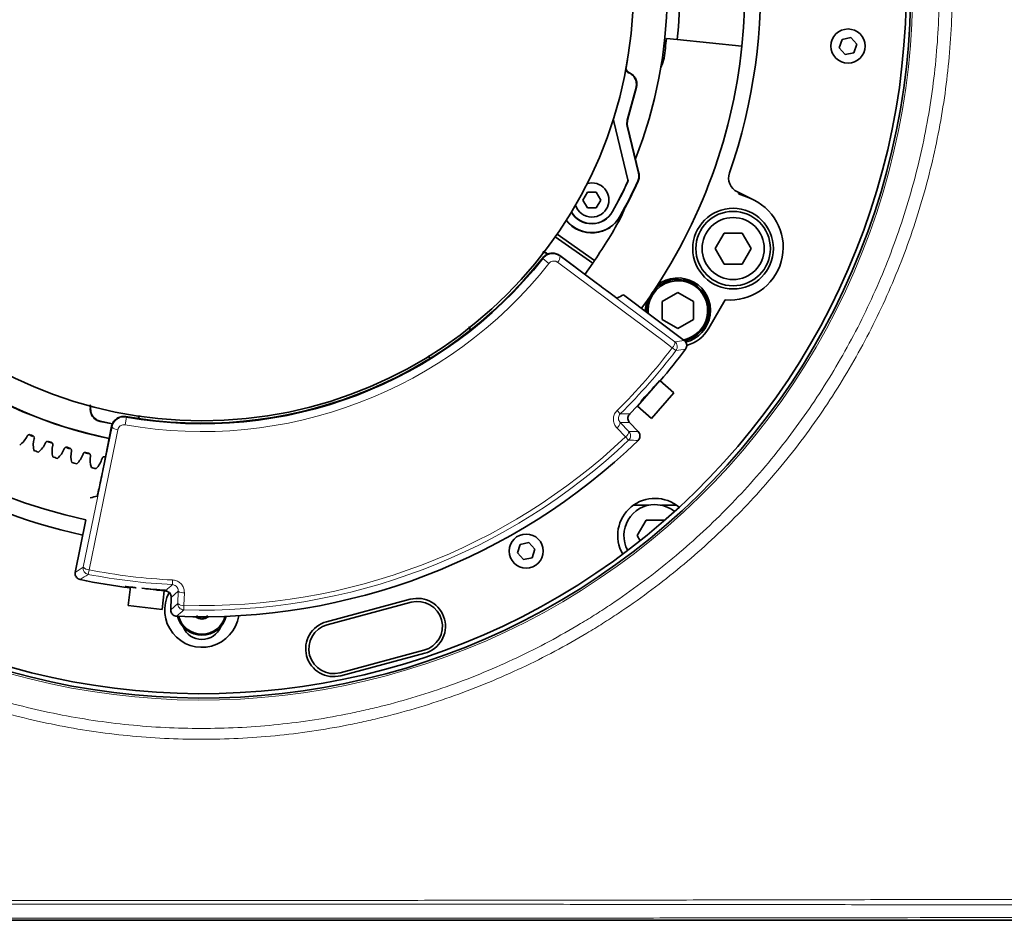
# Model space of a CAD drawing. Header units: millimetres. Extents: x 0 to 1118, y 0 to 864.
# Tile 30 of 200: x 383 to 436, y 233 to 282. Entities that reach past the tile are written whole.
import ezdxf

# ---------------------------------------------------------------- set-up
doc = ezdxf.new("R2010")
doc.units = ezdxf.units.MM

msp = doc.modelspace()

# ---------------------------------------------------------------- linework, layer by layer
at = {"color": 7, "linetype": 'Continuous', "lineweight": 35}
for p, q in [((418.192, 280.577), (417.618, 280.637)), ((421.673, 280.211), (418.192, 280.577)), ((427.046, 280.582), (426.896, 280.124)), ((427.516, 280.681), (427.046, 280.582)), ((427.838, 280.322), (427.516, 280.681)), ((427.688, 279.865), (427.838, 280.322)), ((426.896, 280.124), (427.217, 279.766)), ((427.217, 279.766), (427.688, 279.865)), ((415.514, 276.251), (415.981, 277.995)), ((416.003, 278.008), (415.656, 276.715)), ((415.656, 276.715), (415.532, 276.251)), ((414.782, 276.171), (415.54, 273.037)), ((415.549, 273.036), (414.789, 276.178)), ((415.51, 275.921), (416.12, 273.401)), ((415.528, 275.921), (416.139, 273.399)), ((413.368, 272.369), (413.128, 271.952)), ((413.849, 272.369), (413.368, 272.369)), ((414.09, 271.952), (413.849, 272.369)), ((421.424, 272.385), (422.295, 271.961)), ((413.128, 271.952), (413.368, 271.535)), ((413.849, 271.535), (414.09, 271.952)), ((421.48, 272.284), (421.504, 272.347)), ((422.061, 272.062), (421.48, 272.284)), ((422.295, 271.961), (422.061, 272.062)), ((413.368, 271.535), (413.849, 271.535)), ((415.208, 271.089), (415.365, 271.482)), ((411.643, 269.972), (413.665, 268.555)), ((411.743, 270.115), (413.751, 268.709)), ((420.716, 270.177), (420.234, 269.344)), ((421.678, 270.177), (420.716, 270.177)), ((422.159, 269.344), (421.678, 270.177)), ((420.234, 269.344), (420.716, 268.511)), ((421.678, 268.511), (422.159, 269.344)), ((411.246, 269.05), (411.171, 269.102)), ((411.174, 269.085), (411.233, 269.043)), ((413.623, 267.666), (411.895, 268.966)), ((413.234, 267.958), (413.665, 268.555)), ((420.716, 268.511), (421.678, 268.511)), ((418.57, 264.408), (415.312, 266.861)), ((416.742, 266.797), (416.754, 266.797)), ((418.228, 266.984), (417.391, 266.501)), ((419.065, 266.501), (418.228, 266.984)), ((420.774, 266.595), (419.891, 265.064)), ((416.561, 266.018), (416.564, 265.918)), ((416.628, 266.018), (416.635, 265.865)), ((417.391, 266.501), (417.391, 265.535)), ((419.065, 265.535), (419.065, 266.501)), ((417.391, 265.535), (418.228, 265.052)), ((418.228, 265.052), (419.065, 265.535)), ((419.146, 264.627), (419.146, 264.528)), ((416.055, 260.874), (417.263, 262.253)), ((418.015, 261.594), (417.263, 262.253)), ((416.807, 260.215), (418.015, 261.594)), ((416.055, 260.874), (416.807, 260.215)), ((387.201, 260.059), (387.856, 259.923)), ((387.217, 260.069), (387.864, 259.935)), ((387.817, 259.796), (387.392, 257.676)), ((416.1, 259.511), (415.637, 259.996)), ((383.592, 259.25), (383.424, 259.314)), ((384.58, 258.9), (384.407, 258.958)), ((385.579, 258.591), (385.405, 258.641)), ((386.591, 258.322), (386.349, 258.382)), ((416.649, 255.556), (415.84, 255.556)), ((418.159, 255.556), (417.349, 255.556)), ((386.429, 254.767), (385.865, 251.952)), ((416.518, 254.759), (416.037, 253.926)), ((417.48, 254.759), (416.518, 254.759)), ((417.499, 254.728), (417.48, 254.759)), ((416.037, 253.926), (416.198, 253.647)), ((409.761, 253.451), (409.612, 252.994)), ((410.232, 253.55), (409.761, 253.451)), ((410.553, 253.192), (410.232, 253.55)), ((409.612, 252.994), (409.933, 252.636)), ((410.404, 252.735), (410.553, 253.192)), ((409.933, 252.636), (410.404, 252.735)), ((388.824, 251.172), (388.705, 250.179)), ((389.446, 251.098), (390.644, 250.954)), ((390.148, 251.014), (390.15, 251.03)), ((390.525, 249.961), (390.644, 250.954)), ((390.611, 250.958), (390.706, 250.952)), ((390.732, 250.976), (390.77, 250.975)), ((388.705, 250.179), (390.525, 249.961)), ((391.019, 250.608), (390.996, 249.937)), ((399.351, 249.295), (403.859, 250.503)), ((399.394, 249.134), (403.902, 250.342)), ((404.592, 247.766), (400.084, 246.559)), ((404.635, 247.605), (400.127, 246.398))]:
    msp.add_line(p, q, dxfattribs=at)
at = {"color": 7, "linetype": 'Continuous', "lineweight": 18}
for p, q in [((417.484, 279.581), (417.396, 279.594)), ((416.003, 278.008), (415.981, 277.995)), ((414.789, 276.178), (414.782, 276.171)), ((415.514, 276.251), (415.532, 276.251)), ((415.528, 275.921), (415.51, 275.921)), ((414.715, 271.336), (414.723, 271.331)), ((415.152, 271.092), (415.137, 271.101)), ((410.976, 268.808), (411.306, 268.549)), ((411.895, 268.966), (411.9, 268.93)), ((411.9, 268.93), (418.062, 264.337)), ((417.931, 264.018), (418.127, 263.869)), ((418.062, 264.337), (418.57, 264.408)), ((388.608, 260.289), (388.535, 259.876)), ((388.587, 260.321), (388.608, 260.289)), ((414.963, 260.646), (415.136, 260.47)), ((386.292, 252.237), (387.837, 259.766)), ((387.217, 260.069), (387.201, 260.059)), ((387.837, 259.766), (387.817, 259.796)), ((415.415, 259.229), (414.952, 259.709)), ((415.134, 260.002), (415.597, 259.522)), ((415.637, 259.996), (415.134, 260.002)), ((415.415, 259.229), (415.585, 259.05)), ((415.597, 259.522), (416.1, 259.511)), ((385.865, 251.952), (386.292, 252.237)), ((386.555, 251.844), (386.602, 252.086)), ((391.077, 251.294), (391.089, 251.541)), ((390.18, 251.028), (390.177, 251.01)), ((391.39, 250.947), (391.019, 250.608)), ((391.364, 250.281), (391.39, 250.947)), ((391.721, 250.849), (391.695, 250.183)), ((390.996, 249.937), (391.364, 250.281)), ((391.695, 250.183), (391.688, 249.936))]:
    msp.add_line(p, q, dxfattribs=at)
at = {"color": 7, "linetype": 'Continuous', "lineweight": 35, "flags": 128}
for points in [[(417.314, 279.079), (417.411, 279.292), (417.484, 279.581)], [(416.552, 266.522), (416.538, 266.471), (416.478, 266.018)], [(417.043, 262.012), (417.045, 262.014), (417.016, 261.986), (416.946, 261.911), (416.843, 261.798), (416.718, 261.66), (416.585, 261.513), (416.459, 261.373), (416.353, 261.256), (416.281, 261.174), (416.252, 261.138), (416.267, 261.15), (416.327, 261.209), (416.383, 261.267), (416.383, 261.267)], [(415.641, 260.461), (416.042, 260.873), (416.182, 261.02)]]:
    msp.add_lwpolyline(points, dxfattribs=at)
at = {"color": 7, "linetype": 'Continuous', "lineweight": 18, "flags": 128}
for points in [[(415.604, 278.779), (415.611, 278.783), (415.625, 278.792)], [(415.538, 272.927), (415.535, 272.927), (415.529, 272.928)], [(415.54, 273.037), (415.545, 273.037), (415.549, 273.036)], [(416.098, 272.967), (416.085, 272.968), (416.079, 272.968)], [(416.12, 273.401), (416.129, 273.4), (416.139, 273.399)], [(410.976, 268.808), (410.973, 268.83), (410.971, 268.846)], [(411.171, 269.102), (411.172, 269.094), (411.174, 269.085)], [(417.931, 264.018), (417.414, 264.403), (415.349, 265.942), (411.768, 268.611)], [(386.672, 260.773), (386.679, 260.778), (386.688, 260.783)], [(388.148, 259.615), (388.018, 258.985), (387.5, 256.461), (386.602, 252.086)], [(390.706, 250.952), (390.718, 250.963), (390.732, 250.976)]]:
    msp.add_lwpolyline(points, dxfattribs=at)
at = {"color": 7, "linetype": 'Continuous', "lineweight": 35}
for centre, radius in [((392.666, 283.259), 23.167), ((427.367, 280.223), 0.917), ((421.197, 269.344), 2.167), ((421.197, 269.344), 2), ((421.197, 269.344), 1.667), ((410.083, 253.093), 0.917)]:
    msp.add_circle(centre, radius, dxfattribs=at)
for centre, radius, start, end in [((392.666, 283.259), 29.167, 354, 56.1714), ((392.666, 283.259), 25, 338.6679, 59.236), ((392.666, 283.259), 30, 340.8297, 26.1923), ((392.666, 283.259), 25.667, 354, 18.4306), ((392.666, 283.259), 24.632, 168.3274, 258.3329), ((392.666, 283.259), 24.619, 168.3281, 258.3328), ((392.666, 283.259), 38.06, 249.0278, 358.9722), ((392.666, 283.259), 37.825, 249.0278, 358.9722), ((392.666, 283.259), 25.089, 351.5694, 354), ((392.666, 283.259), 29.167, 324.0465, 354), ((392.666, 283.259), 29.167, 187.7165, 257.6535), ((392.847, 283.519), 25.033, 330.8765, 334.9695), ((392.847, 283.519), 25.042, 330.8765, 334.9765), ((392.847, 283.519), 25.516, 330.8765, 335.5748), ((392.847, 283.519), 25.533, 330.8765, 335.5887), ((421.789, 273.134), 0.833, 160.8297, 244), ((413.609, 271.952), 0.917, 270, 106.1758), ((421.053, 269.414), 2.833, 264.3608, 64), ((413.609, 271.952), 1.275, 210.4982, 330.8765), ((413.609, 271.952), 1.267, 210.2841, 330.8765), ((413.609, 271.952), 0.917, 197.0943, 270), ((413.609, 271.952), 1.767, 218.6143, 330.8765), ((413.609, 271.952), 1.749, 218.4171, 330.8765), ((392.666, 283.259), 25.618, 325.3913, 331.635), ((392.666, 283.259), 23.298, 259.9173, 321.7827), ((392.666, 283.259), 23.326, 259.9815, 321.7185), ((418.228, 266.018), 1.667, 283.0477, 180), ((418.228, 266.018), 1.6, 280.5747, 180), ((418.228, 266.018), 1.75, 283.4084, 128.7499), ((418.159, 266.064), 2, 285.7783, 330), ((392.666, 283.259), 32.367, 319.5015, 323.3596), ((392.666, 283.259), 30, 220.8297, 257.6816), ((382.131, 259.819), 1.271, 305.9974, 334.645), ((392.666, 283.259), 25.636, 248.9145, 249.2451), ((384.878, 258.768), 1.271, 163.5146, 192.1622), ((383.096, 259.408), 1.271, 308.3357, 336.9833), ((392.666, 283.259), 25.636, 251.2528, 251.5834), ((385.884, 258.471), 1.271, 165.8529, 194.5005), ((392.666, 283.259), 25.636, 253.5911, 253.9217), ((392.666, 283.259), 33.694, 267.7034, 314.0466), ((392.666, 283.259), 26.354, 249.9628, 250.5351), ((392.666, 283.259), 26.354, 252.3011, 252.8734), ((384.077, 259.038), 1.271, 310.674, 339.3216), ((386.901, 258.215), 1.271, 168.1912, 196.8388), ((385.072, 258.707), 1.271, 313.0123, 341.6599), ((392.666, 283.259), 25.636, 255.9294, 256.26), ((387.928, 258.001), 1.271, 170.5295, 199.1771), ((392.666, 283.259), 26.354, 254.6394, 255.2117), ((392.666, 283.259), 26.354, 256.9777, 257.55), ((386.08, 258.418), 1.271, 315.3506, 343.9982), ((416.999, 253.926), 2, 49.4415, 209.913), ((416.999, 253.926), 1.667, 90, 208.4971), ((416.999, 253.926), 1.667, 50.8574, 90), ((392.666, 283.259), 32.367, 258.3404, 263.1717), ((392.669, 283.269), 32.337, 264.6613, 265.5923), ((392.666, 249.926), 2, 151.9938, 351.3017), ((404.247, 249.054), 1.5, 285, 105), ((404.247, 249.054), 1.333, 285, 105), ((392.666, 249.926), 1.35, 194.3735, 270), ((392.666, 249.926), 1.295, 195.0987, 270), ((392.666, 249.926), 0.481, 228.258, 270), ((392.666, 249.926), 1.35, 270, 345.6265), ((392.666, 249.926), 1.295, 270, 344.9013), ((392.666, 249.926), 0.481, 270, 311.742), ((399.739, 247.847), 1.5, 105, 285), ((399.739, 247.847), 1.333, 105, 285), ((392.666, 249.426), 1.083, 201.605, 338.395)]:
    msp.add_arc(centre, radius, start, end, dxfattribs=at)
at = {"color": 7, "linetype": 'Continuous', "lineweight": 18}
for centre, radius, start, end in [((392.666, 283.259), 38.17, 249.0278, 358.9722), ((411.492, 268.912), 0.408, 312.5102, 2.5142), ((392.666, 283.259), 23.745, 259.9815, 321.7185), ((392.666, 283.259), 31.757, 314.5955, 322.7078), ((417.655, 264.319), 0.408, 312.5189, 2.5299), ((417.862, 264.07), 0.333, 322.7284, 53.0114), ((405.107, 354.557), 91.618, 278.17043, 278.49258), ((392.666, 283.259), 32.004, 314.5955, 322.7078), ((416.942, 351.824), 91.372, 268.8673, 269.1838), ((388.154, 260.023), 0.408, 219.1858, 269.1898), ((414.729, 260.05), 0.408, 303.2194, 353.2309), ((392.666, 283.259), 33.091, 268.3183, 313.4317), ((415.192, 259.57), 0.408, 303.22, 353.2319), ((415.356, 259.292), 0.333, 313.4523, 43.7115), ((392.666, 283.259), 33.338, 268.3183, 313.4317), ((417.466, 354.412), 95.381, 268.87026, 269.17431), ((336.069, 328.033), 91.398, 303.20703, 303.52996), ((386.619, 252.171), 0.333, 168.6886, 258.9716), ((386.608, 252.494), 0.408, 219.1701, 269.1811), ((392.666, 283.259), 32.004, 258.9922, 267.1545), ((392.666, 283.259), 31.757, 258.9922, 267.1545), ((328.827, 318.324), 91.477, 312.5945, 312.88249), ((391.661, 251.253), 0.408, 228.5191, 278.5306), ((391.634, 250.586), 0.408, 228.5181, 278.53), ((391.697, 250.269), 0.333, 178.0385, 268.2977), ((326.928, 319.675), 95.17, 312.57536, 312.88008)]:
    msp.add_arc(centre, radius, start, end, dxfattribs=at)
at = {"color": 7, "linetype": 'Continuous', "lineweight": 35}
for centre, major_axis, ratio, start_param, end_param in [((414.62, 276.132), (0.119, 0.116), 0.999949, 5.747453, 6.235063), ((414.627, 276.139), (0.119, 0.116), 0.999949, 5.747453, 6.268125), ((416.158, 276.078), (0.667, -0.008), 0.999959, 2.891959, 3.391227), ((416.176, 276.078), (0.667, -0.008), 0.999959, 2.891959, 3.391227), ((391.184, 281.144), (14.852, 21.211), 0.995013, 4.812304, 4.819098), ((403.77, 298.013), (22.211, 29.509), 0.866047, 4.194231, 4.204905), ((374.56, 286.888), (36.214, -7.257), 0.866047, 5.219973, 5.230547)]:
    msp.add_ellipse(centre, major_axis=major_axis, ratio=ratio, start_param=start_param, end_param=end_param, dxfattribs=at)
at = {"color": 7, "linetype": 'Continuous', "lineweight": 18}
for points, knots in [([(392.937, 323.507), (394.265, 323.499), (395.584, 323.424), (398.209, 323.148), (399.513, 322.945), (401.458, 322.544), (402.105, 322.394), (403.386, 322.063), (404.02, 321.883), (405.903, 321.297), (407.134, 320.847), (409.545, 319.83), (410.727, 319.263), (412.461, 318.324), (413.033, 317.995), (414.164, 317.309), (414.724, 316.95), (416.365, 315.839), (417.416, 315.05), (419.432, 313.377), (420.397, 312.494), (422.242, 310.631), (423.121, 309.652), (424.165, 308.368), (424.372, 308.107), (424.777, 307.583), (424.976, 307.319), (425.561, 306.521), (425.938, 305.981), (427.024, 304.338), (427.691, 303.212), (428.915, 300.898), (429.471, 299.71), (430.219, 297.882), (430.454, 297.265), (430.785, 296.328), (430.891, 296.013), (431.096, 295.384), (431.194, 295.068), (431.665, 293.488), (431.978, 292.214), (432.477, 289.644), (432.663, 288.348), (432.91, 285.737), (432.97, 284.421), (432.962, 282.431), (432.943, 281.769), (432.873, 280.453), (432.821, 279.798), (432.621, 277.84), (432.424, 276.546), (431.904, 273.981), (431.582, 272.71), (431.003, 270.82), (430.793, 270.193), (430.342, 268.945), (430.102, 268.329), (429.34, 266.505), (428.775, 265.322), (427.534, 263.017), (426.859, 261.897), (425.761, 260.263), (425.382, 259.727), (424.594, 258.67), (424.186, 258.149), (422.919, 256.614), (422.032, 255.64), (420.172, 253.79), (419.2, 252.914), (417.174, 251.257), (416.118, 250.476), (414.746, 249.562), (414.469, 249.382), (413.909, 249.029), (413.626, 248.856), (412.773, 248.346), (412.197, 248.021), (410.454, 247.093), (409.268, 246.535), (406.848, 245.536), (405.615, 245.096), (403.73, 244.524), (403.095, 244.349), (402.135, 244.109), (401.813, 244.032), (401.167, 243.887), (400.842, 243.819), (399.217, 243.496), (397.91, 243.304), (395.282, 243.046), (393.961, 242.982), (391.307, 242.984), (389.991, 243.05), (387.38, 243.309), (386.085, 243.502), (383.517, 244.012), (382.244, 244.33), (380.666, 244.808), (380.351, 244.908), (379.722, 245.115), (379.408, 245.223), (378.472, 245.557), (377.855, 245.795), (376.03, 246.55), (374.845, 247.11), (372.535, 248.341), (371.411, 249.013), (369.771, 250.104), (369.233, 250.482), (368.436, 251.071), (368.173, 251.271), (367.65, 251.677), (367.39, 251.884), (366.109, 252.933), (365.133, 253.815), (363.276, 255.666), (362.396, 256.633), (360.729, 258.654), (359.944, 259.707), (358.838, 261.353), (358.481, 261.914), (357.799, 263.047), (357.473, 263.62), (356.539, 265.358), (355.976, 266.541), (354.968, 268.956), (354.523, 270.188), (353.945, 272.073), (353.767, 272.707), (353.442, 273.989), (353.294, 274.638), (352.902, 276.581), (352.706, 277.881), (352.441, 280.487), (352.372, 281.793), (352.362, 284.413), (352.421, 285.727), (352.608, 287.703), (352.686, 288.363), (352.875, 289.67), (352.986, 290.32), (353.363, 292.254), (353.676, 293.525), (354.426, 296.032), (354.861, 297.267), (355.608, 299.093), (355.873, 299.697), (356.293, 300.596), (356.438, 300.895), (356.733, 301.488), (356.884, 301.782), (357.657, 303.242), (358.328, 304.371), (359.774, 306.554), (360.549, 307.608), (362.202, 309.642), (363.081, 310.621), (364.246, 311.798), (364.482, 312.031), (364.96, 312.49), (365.201, 312.716), (365.932, 313.384), (366.428, 313.816), (367.945, 315.073), (368.993, 315.858), (371.162, 317.324), (372.282, 318.004), (374.019, 318.946), (374.607, 319.246), (375.503, 319.677), (375.804, 319.817), (376.408, 320.088), (376.711, 320.22), (378.23, 320.86), (379.464, 321.309), (381.964, 322.085), (383.232, 322.412), (385.802, 322.942), (387.104, 323.145), (389.744, 323.424), (391.067, 323.499), (392.395, 323.507)], [0, 0, 0, 0, 0.015625, 0.015625, 0.03125, 0.03125, 0.039062, 0.039062, 0.046875, 0.046875, 0.0625, 0.0625, 0.078125, 0.078125, 0.085937, 0.085937, 0.09375, 0.09375, 0.109375, 0.109375, 0.125, 0.125, 0.140625, 0.140625, 0.144531, 0.144531, 0.148437, 0.148437, 0.15625, 0.15625, 0.171875, 0.171875, 0.1875, 0.1875, 0.195312, 0.195312, 0.199219, 0.199219, 0.203125, 0.203125, 0.21875, 0.21875, 0.234375, 0.234375, 0.25, 0.25, 0.257812, 0.257812, 0.265625, 0.265625, 0.28125, 0.28125, 0.296875, 0.296875, 0.304687, 0.304687, 0.3125, 0.3125, 0.328125, 0.328125, 0.34375, 0.34375, 0.351562, 0.351562, 0.359375, 0.359375, 0.375, 0.375, 0.390625, 0.390625, 0.40625, 0.40625, 0.410156, 0.410156, 0.414062, 0.414062, 0.421875, 0.421875, 0.4375, 0.4375, 0.453125, 0.453125, 0.460937, 0.460937, 0.464844, 0.464844, 0.46875, 0.46875, 0.484375, 0.484375, 0.5, 0.5, 0.515625, 0.515625, 0.53125, 0.53125, 0.546875, 0.546875, 0.550781, 0.550781, 0.554687, 0.554687, 0.5625, 0.5625, 0.578125, 0.578125, 0.59375, 0.59375, 0.601562, 0.601562, 0.605469, 0.605469, 0.609375, 0.609375, 0.625, 0.625, 0.640625, 0.640625, 0.65625, 0.65625, 0.664062, 0.664062, 0.671875, 0.671875, 0.6875, 0.6875, 0.703125, 0.703125, 0.710937, 0.710937, 0.71875, 0.71875, 0.734375, 0.734375, 0.75, 0.75, 0.765625, 0.765625, 0.773438, 0.773438, 0.78125, 0.78125, 0.796875, 0.796875, 0.8125, 0.8125, 0.820313, 0.820313, 0.824219, 0.824219, 0.828125, 0.828125, 0.84375, 0.84375, 0.859375, 0.859375, 0.875, 0.875, 0.878906, 0.878906, 0.882813, 0.882813, 0.890625, 0.890625, 0.90625, 0.90625, 0.921875, 0.921875, 0.929688, 0.929688, 0.933594, 0.933594, 0.9375, 0.9375, 0.953125, 0.953125, 0.96875, 0.96875, 0.984375, 0.984375, 1, 1, 1, 1]), ([(392.333, 323.001), (391.026, 322.99), (389.723, 322.914), (387.126, 322.634), (385.845, 322.432), (383.318, 321.905), (382.071, 321.58), (379.612, 320.811), (378.399, 320.366), (376.905, 319.732), (376.608, 319.601), (376.014, 319.332), (375.719, 319.194), (374.838, 318.768), (374.26, 318.47), (372.554, 317.538), (371.453, 316.865), (369.324, 315.415), (368.295, 314.639), (366.807, 313.397), (366.32, 312.97), (365.603, 312.31), (365.367, 312.086), (364.898, 311.633), (364.666, 311.402), (363.524, 310.24), (362.663, 309.273), (361.044, 307.264), (360.286, 306.223), (358.872, 304.069), (358.216, 302.955), (357.462, 301.516), (357.314, 301.226), (357.026, 300.64), (356.885, 300.346), (356.474, 299.459), (356.216, 298.863), (355.488, 297.063), (355.063, 295.846), (354.334, 293.376), (354.029, 292.124), (353.662, 290.219), (353.555, 289.58), (353.372, 288.293), (353.296, 287.643), (353.115, 285.698), (353.059, 284.405), (353.07, 281.826), (353.138, 280.54), (353.399, 277.974), (353.591, 276.695), (353.976, 274.782), (354.12, 274.143), (354.439, 272.882), (354.613, 272.257), (355.18, 270.4), (355.616, 269.187), (356.603, 266.808), (357.155, 265.642), (358.07, 263.93), (358.389, 263.365), (358.891, 262.527), (359.063, 262.249), (359.412, 261.698), (359.589, 261.425), (360.493, 260.073), (361.263, 259.035), (362.898, 257.042), (363.763, 256.087), (365.586, 254.261), (366.544, 253.39), (367.803, 252.356), (368.058, 252.151), (368.572, 251.75), (368.831, 251.553), (369.613, 250.972), (370.143, 250.599), (371.754, 249.521), (372.859, 248.858), (375.13, 247.642), (376.296, 247.089), (378.091, 246.344), (378.698, 246.109), (379.619, 245.779), (379.928, 245.672), (380.546, 245.468), (380.856, 245.369), (382.409, 244.897), (383.662, 244.583), (386.189, 244.079), (387.463, 243.889), (390.032, 243.633), (391.327, 243.567), (393.939, 243.565), (395.24, 243.629), (397.826, 243.883), (399.112, 244.073), (400.711, 244.392), (401.031, 244.46), (401.667, 244.603), (401.984, 244.678), (402.929, 244.916), (403.553, 245.089), (405.408, 245.653), (406.621, 246.087), (409.001, 247.074), (410.167, 247.625), (411.882, 248.542), (412.447, 248.862), (413.286, 249.365), (413.565, 249.536), (414.115, 249.885), (414.387, 250.063), (415.736, 250.965), (416.773, 251.735), (418.764, 253.371), (419.719, 254.235), (421.544, 256.06), (422.416, 257.021), (423.658, 258.534), (424.059, 259.048), (424.832, 260.09), (425.204, 260.619), (426.28, 262.23), (426.943, 263.335), (428.159, 265.605), (428.712, 266.771), (429.46, 268.568), (429.695, 269.174), (430.137, 270.403), (430.342, 271.021), (430.909, 272.882), (431.225, 274.134), (431.735, 276.659), (431.928, 277.933), (432.125, 279.86), (432.176, 280.505), (432.245, 281.8), (432.264, 282.451), (432.274, 284.41), (432.216, 285.706), (431.978, 288.277), (431.797, 289.552), (431.312, 292.083), (431.008, 293.339), (430.549, 294.896), (430.454, 295.207), (430.254, 295.827), (430.15, 296.137), (429.828, 297.061), (429.599, 297.669), (428.87, 299.471), (428.327, 300.642), (427.133, 302.924), (426.48, 304.035), (425.418, 305.657), (425.05, 306.19), (424.476, 306.978), (424.282, 307.239), (423.885, 307.757), (423.683, 308.014), (422.661, 309.282), (421.799, 310.249), (419.991, 312.089), (419.044, 312.962), (417.066, 314.616), (416.035, 315.396), (414.423, 316.495), (413.873, 316.85), (412.762, 317.529), (412.201, 317.854), (410.496, 318.784), (409.336, 319.346), (406.965, 320.353), (405.755, 320.799), (403.903, 321.38), (403.28, 321.559), (402.02, 321.887), (401.383, 322.036), (399.47, 322.435), (398.186, 322.637), (395.604, 322.914), (394.306, 322.99), (392.999, 323.001)], [0, 0, 0, 0, 0.015625, 0.015625, 0.03125, 0.03125, 0.046875, 0.046875, 0.0625, 0.0625, 0.066406, 0.066406, 0.070312, 0.070312, 0.078125, 0.078125, 0.09375, 0.09375, 0.109375, 0.109375, 0.117187, 0.117187, 0.121094, 0.121094, 0.125, 0.125, 0.140625, 0.140625, 0.15625, 0.15625, 0.171875, 0.171875, 0.175781, 0.175781, 0.179687, 0.179687, 0.1875, 0.1875, 0.203125, 0.203125, 0.21875, 0.21875, 0.226562, 0.226562, 0.234375, 0.234375, 0.25, 0.25, 0.265625, 0.265625, 0.28125, 0.28125, 0.289062, 0.289062, 0.296875, 0.296875, 0.3125, 0.3125, 0.328125, 0.328125, 0.335937, 0.335937, 0.339844, 0.339844, 0.34375, 0.34375, 0.359375, 0.359375, 0.375, 0.375, 0.390625, 0.390625, 0.394531, 0.394531, 0.398438, 0.398438, 0.40625, 0.40625, 0.421875, 0.421875, 0.4375, 0.4375, 0.445313, 0.445313, 0.449219, 0.449219, 0.453125, 0.453125, 0.46875, 0.46875, 0.484375, 0.484375, 0.5, 0.5, 0.515625, 0.515625, 0.53125, 0.53125, 0.535156, 0.535156, 0.539063, 0.539063, 0.546875, 0.546875, 0.5625, 0.5625, 0.578125, 0.578125, 0.585938, 0.585938, 0.589844, 0.589844, 0.59375, 0.59375, 0.609375, 0.609375, 0.625, 0.625, 0.640625, 0.640625, 0.648438, 0.648438, 0.65625, 0.65625, 0.671875, 0.671875, 0.6875, 0.6875, 0.695313, 0.695313, 0.703125, 0.703125, 0.71875, 0.71875, 0.734375, 0.734375, 0.742188, 0.742188, 0.75, 0.75, 0.765625, 0.765625, 0.78125, 0.78125, 0.796875, 0.796875, 0.800781, 0.800781, 0.804688, 0.804688, 0.8125, 0.8125, 0.828125, 0.828125, 0.84375, 0.84375, 0.851563, 0.851563, 0.855469, 0.855469, 0.859375, 0.859375, 0.875, 0.875, 0.890625, 0.890625, 0.90625, 0.90625, 0.914063, 0.914063, 0.921875, 0.921875, 0.9375, 0.9375, 0.953125, 0.953125, 0.960938, 0.960938, 0.96875, 0.96875, 0.984375, 0.984375, 1, 1, 1, 1]), ([(410.976, 268.808), (411, 268.836), (411.074, 268.921), (411.239, 269.023), (411.465, 269.075), (411.701, 269.05), (411.834, 268.97), (411.9, 268.93)], [0, 0, 0, 0, 0.106736, 0.325989, 0.550159, 0.775585, 1, 1, 1, 1]), ([(411.768, 268.611), (411.735, 268.631), (411.669, 268.671), (411.551, 268.683), (411.438, 268.657), (411.355, 268.605), (411.318, 268.562), (411.306, 268.549)], [0, 0, 0, 0, 0.2262631, 0.4527946, 0.6766855, 0.8943346, 1, 1, 1, 1]), ([(387.837, 259.766), (387.85, 259.813), (387.883, 259.933), (387.998, 260.099), (388.176, 260.233), (388.388, 260.307), (388.534, 260.295), (388.608, 260.289)], [0, 0, 0, 0, 0.145303, 0.363315, 0.576299, 0.78751, 1, 1, 1, 1]), ([(414.963, 260.646), (414.937, 260.617), (414.86, 260.534), (414.777, 260.356), (414.753, 260.125), (414.808, 259.892), (414.904, 259.77), (414.952, 259.709)], [0, 0, 0, 0, 0.108653, 0.322585, 0.545231, 0.772765, 1, 1, 1, 1]), ([(415.134, 260.002), (415.109, 260.032), (415.061, 260.092), (415.033, 260.207), (415.043, 260.324), (415.085, 260.414), (415.123, 260.456), (415.136, 260.47)], [0, 0, 0, 0, 0.238447, 0.471713, 0.691928, 0.89692, 1, 1, 1, 1]), ([(388.535, 259.876), (388.498, 259.879), (388.424, 259.885), (388.318, 259.848), (388.229, 259.781), (388.171, 259.699), (388.154, 259.639), (388.148, 259.615)], [0, 0, 0, 0, 0.2105023, 0.420721, 0.634022, 0.8534741, 1, 1, 1, 1]), ([(391.077, 251.294), (391.113, 251.289), (391.186, 251.278), (391.28, 251.218), (391.35, 251.134), (391.388, 251.039), (391.39, 250.975), (391.39, 250.947)], [0, 0, 0, 0, 0.19579, 0.395431, 0.604789, 0.828511, 1, 1, 1, 1]), ([(391.721, 250.849), (391.719, 250.905), (391.715, 251.034), (391.637, 251.225), (391.495, 251.392), (391.306, 251.51), (391.162, 251.531), (391.089, 251.541)], [0, 0, 0, 0, 0.16312, 0.379351, 0.588083, 0.793929, 1, 1, 1, 1]), ([(303.198, 234.443), (307.052, 234.44), (310.878, 234.435), (316.575, 234.429), (318.467, 234.427), (322.236, 234.424), (324.115, 234.423), (327.853, 234.418), (329.713, 234.415), (333.414, 234.41), (335.253, 234.408), (338.914, 234.402), (340.736, 234.398), (344.365, 234.392), (346.172, 234.39), (349.78, 234.383), (351.58, 234.378), (355.181, 234.371), (356.982, 234.368), (360.599, 234.362), (362.414, 234.358), (366.069, 234.351), (367.908, 234.348), (370.691, 234.344), (371.622, 234.343), (373.494, 234.341), (374.436, 234.34), (377.267, 234.337), (379.168, 234.334), (382.039, 234.332), (383, 234.332), (384.928, 234.331), (385.896, 234.33), (387.834, 234.329), (388.806, 234.329), (390.746, 234.329), (391.716, 234.329), (394.621, 234.329), (396.555, 234.329), (399.451, 234.33), (400.416, 234.331), (402.343, 234.332), (403.306, 234.332), (405.223, 234.333), (406.179, 234.334), (408.082, 234.336), (409.031, 234.337), (411.865, 234.34), (413.734, 234.343), (417.44, 234.348), (419.277, 234.351), (422.93, 234.358), (424.745, 234.362), (428.36, 234.368), (430.161, 234.371), (433.76, 234.378), (435.559, 234.383), (439.165, 234.39), (440.971, 234.392), (444.599, 234.398), (446.42, 234.402), (450.079, 234.408), (451.917, 234.41), (455.615, 234.415), (457.474, 234.418), (461.208, 234.423), (463.084, 234.424), (466.854, 234.427), (468.75, 234.429), (474.454, 234.435), (478.282, 234.44), (482.134, 234.443)], [0, 0, 0, 0, 0.0625, 0.0625, 0.09375, 0.09375, 0.125, 0.125, 0.15625, 0.15625, 0.1875, 0.1875, 0.21875, 0.21875, 0.25, 0.25, 0.28125, 0.28125, 0.3125, 0.3125, 0.34375, 0.34375, 0.375, 0.375, 0.390625, 0.390625, 0.40625, 0.40625, 0.4375, 0.4375, 0.453125, 0.453125, 0.46875, 0.46875, 0.484375, 0.484375, 0.5, 0.5, 0.53125, 0.53125, 0.546875, 0.546875, 0.5625, 0.5625, 0.578125, 0.578125, 0.59375, 0.59375, 0.625, 0.625, 0.65625, 0.65625, 0.6875, 0.6875, 0.71875, 0.71875, 0.75, 0.75, 0.78125, 0.78125, 0.8125, 0.8125, 0.84375, 0.84375, 0.875, 0.875, 0.90625, 0.90625, 0.9375, 0.9375, 1, 1, 1, 1]), ([(482.12, 234.035), (478.268, 234.038), (474.44, 234.039), (468.736, 234.044), (466.84, 234.046), (463.07, 234.051), (461.194, 234.054), (457.46, 234.059), (455.601, 234.061), (451.903, 234.065), (450.064, 234.068), (446.405, 234.072), (444.584, 234.074), (440.956, 234.079), (439.15, 234.083), (435.545, 234.088), (433.746, 234.09), (430.147, 234.095), (428.347, 234.098), (424.734, 234.104), (422.919, 234.106), (419.268, 234.111), (417.432, 234.113), (413.728, 234.117), (411.86, 234.118), (409.027, 234.12), (408.078, 234.121), (406.175, 234.122), (405.22, 234.123), (403.304, 234.124), (402.341, 234.124), (400.414, 234.125), (399.45, 234.125), (396.554, 234.126), (394.621, 234.126), (391.716, 234.126), (390.747, 234.126), (388.807, 234.126), (387.835, 234.126), (385.898, 234.125), (384.93, 234.125), (383.002, 234.124), (382.041, 234.124), (379.171, 234.123), (377.271, 234.122), (374.441, 234.12), (373.5, 234.119), (371.628, 234.117), (370.697, 234.116), (367.916, 234.113), (366.078, 234.111), (362.425, 234.106), (360.61, 234.104), (356.995, 234.098), (355.194, 234.095), (351.594, 234.09), (349.794, 234.088), (346.187, 234.083), (344.38, 234.079), (340.75, 234.074), (338.929, 234.072), (335.267, 234.068), (333.428, 234.065), (329.727, 234.061), (327.867, 234.059), (324.129, 234.054), (322.25, 234.051), (318.481, 234.046), (316.589, 234.044), (310.892, 234.039), (307.066, 234.038), (303.212, 234.035)], [0, 0, 0, 0, 0.0625, 0.0625, 0.09375, 0.09375, 0.125, 0.125, 0.15625, 0.15625, 0.1875, 0.1875, 0.21875, 0.21875, 0.25, 0.25, 0.28125, 0.28125, 0.3125, 0.3125, 0.34375, 0.34375, 0.375, 0.375, 0.40625, 0.40625, 0.421875, 0.421875, 0.4375, 0.4375, 0.453125, 0.453125, 0.46875, 0.46875, 0.5, 0.5, 0.515625, 0.515625, 0.53125, 0.53125, 0.546875, 0.546875, 0.5625, 0.5625, 0.59375, 0.59375, 0.609375, 0.609375, 0.625, 0.625, 0.65625, 0.65625, 0.6875, 0.6875, 0.71875, 0.71875, 0.75, 0.75, 0.78125, 0.78125, 0.8125, 0.8125, 0.84375, 0.84375, 0.875, 0.875, 0.90625, 0.90625, 0.9375, 0.9375, 1, 1, 1, 1]), ([(303.232, 233.464), (305.155, 233.462), (307.074, 233.46), (310.898, 233.456), (312.804, 233.454), (316.601, 233.45), (318.493, 233.448), (322.264, 233.444), (324.14, 233.442), (327.873, 233.437), (329.731, 233.435), (333.429, 233.43), (335.271, 233.428), (340.764, 233.421), (344.391, 233.415), (351.611, 233.405), (355.205, 233.4), (360.631, 233.393), (362.446, 233.39), (366.1, 233.386), (367.939, 233.384), (371.642, 233.38), (373.507, 233.379), (376.331, 233.377), (377.276, 233.376), (379.176, 233.375), (380.13, 233.374), (382.044, 233.373), (383.004, 233.373), (384.928, 233.372), (385.893, 233.372), (388.793, 233.372), (390.727, 233.371), (393.628, 233.371), (394.596, 233.371), (396.53, 233.372), (397.499, 233.372), (400.399, 233.372), (402.32, 233.373), (405.184, 233.374), (406.136, 233.375), (408.034, 233.376), (408.981, 233.377), (411.81, 233.379), (413.678, 233.38), (417.383, 233.384), (419.221, 233.386), (422.877, 233.39), (424.692, 233.393), (430.12, 233.4), (433.715, 233.405), (440.938, 233.415), (444.566, 233.421), (451.894, 233.43), (455.594, 233.435), (461.197, 233.442), (463.075, 233.444), (466.845, 233.448), (468.737, 233.45), (472.533, 233.454), (474.438, 233.456), (478.259, 233.46), (480.176, 233.462), (482.1, 233.464)], [0, 0, 0, 0, 0.03125, 0.03125, 0.0625, 0.0625, 0.09375, 0.09375, 0.125, 0.125, 0.15625, 0.15625, 0.1875, 0.1875, 0.25, 0.25, 0.3125, 0.3125, 0.34375, 0.34375, 0.375, 0.375, 0.40625, 0.40625, 0.421875, 0.421875, 0.4375, 0.4375, 0.453125, 0.453125, 0.46875, 0.46875, 0.5, 0.5, 0.515625, 0.515625, 0.53125, 0.53125, 0.5625, 0.5625, 0.578125, 0.578125, 0.59375, 0.59375, 0.625, 0.625, 0.65625, 0.65625, 0.6875, 0.6875, 0.75, 0.75, 0.8125, 0.8125, 0.875, 0.875, 0.90625, 0.90625, 0.9375, 0.9375, 0.96875, 0.96875, 1, 1, 1, 1])]:
    msp.add_open_spline(points, degree=3, knots=knots, dxfattribs=at)
at = {"color": 7, "linetype": 'Continuous', "lineweight": 35}
for points, knots in [([(415.468, 279.168), (415.473, 279.194), (415.482, 279.245), (415.495, 279.318), (415.506, 279.381), (415.516, 279.444), (415.525, 279.495), (415.526, 279.501), (415.526, 279.504)], [0, 0, 0, 0, 0.125125, 0.250143, 0.375099, 0.500228, 0.749834, 1, 1, 1, 1]), ([(415.406, 278.835), (415.407, 278.838), (415.408, 278.843), (415.417, 278.892), (415.429, 278.955), (415.441, 279.017), (415.452, 279.078), (415.461, 279.129), (415.466, 279.155), (415.468, 279.168)], [0, 0, 0, 0, 0.25017, 0.499737, 0.629811, 0.749731, 0.874713, 0.937341, 1, 1, 1, 1]), ([(415.604, 278.779), (415.585, 278.788), (415.534, 278.815), (415.468, 278.876), (415.442, 278.937), (415.431, 278.963)], [0, 0, 0, 0, 0.241461, 0.673222, 1, 1, 1, 1]), ([(415.625, 278.792), (415.624, 278.792), (415.59, 278.807), (415.527, 278.849), (415.462, 278.928), (415.446, 278.988), (415.44, 279.011)], [0, 0, 0, 0, 0.002343, 0.378658, 0.754978, 1, 1, 1, 1]), ([(415.981, 277.995), (415.994, 278.07), (416.018, 278.218), (415.959, 278.441), (415.835, 278.631), (415.701, 278.734), (415.618, 278.772), (415.604, 278.779)], [0, 0, 0, 0, 0.237286, 0.474572, 0.711849, 0.949121, 1, 1, 1, 1]), ([(416.003, 278.008), (416.007, 278.023), (416.028, 278.112), (416.031, 278.281), (415.959, 278.497), (415.822, 278.682), (415.69, 278.755), (415.625, 278.792)], [0, 0, 0, 0, 0.0517, 0.288772, 0.525843, 0.762922, 1, 1, 1, 1]), ([(415.529, 272.928), (415.536, 272.945), (415.549, 272.981), (415.543, 273.019), (415.54, 273.037)], [0, 0, 0, 0, 0.5, 1, 1, 1, 1]), ([(415.549, 273.036), (415.552, 273.018), (415.558, 272.98), (415.545, 272.945), (415.538, 272.927)], [0, 0, 0, 0, 0.5003723, 1, 1, 1, 1]), ([(416.079, 272.968), (416.104, 273.039), (416.154, 273.179), (416.131, 273.327), (416.12, 273.401)], [0, 0, 0, 0, 0.5, 1, 1, 1, 1]), ([(416.139, 273.399), (416.15, 273.324), (416.172, 273.176), (416.122, 273.036), (416.098, 272.967)], [0, 0, 0, 0, 0.5083558, 1, 1, 1, 1]), ([(412.102, 270.653), (412.104, 270.655), (412.107, 270.66), (412.134, 270.702), (412.168, 270.756), (412.203, 270.809), (412.236, 270.861), (412.263, 270.905), (412.278, 270.927), (412.285, 270.939)], [0, 0, 0, 0, 0.2501698, 0.4997371, 0.6298115, 0.7497308, 0.8747133, 0.9373414, 1, 1, 1, 1]), ([(412.285, 270.939), (412.298, 270.961), (412.326, 271.005), (412.365, 271.068), (412.399, 271.122), (412.432, 271.177), (412.459, 271.221), (412.462, 271.226), (412.464, 271.229)], [0, 0, 0, 0, 0.125125, 0.250143, 0.375099, 0.500228, 0.749834, 1, 1, 1, 1]), ([(411.174, 269.085), (411.141, 269.104), (411.076, 269.141), (411.001, 269.143), (410.963, 269.144)], [0, 0, 0, 0, 0.5045043, 1, 1, 1, 1]), ([(411.895, 268.966), (411.831, 269.005), (411.702, 269.084), (411.474, 269.112), (411.252, 269.068), (411.079, 268.968), (411, 268.879), (410.971, 268.846)], [0, 0, 0, 0, 0.217727, 0.435456, 0.65315, 0.87083, 1, 1, 1, 1]), ([(410.974, 269.158), (410.988, 269.16), (411.039, 269.165), (411.109, 269.141), (411.156, 269.112), (411.171, 269.102)], [0, 0, 0, 0, 0.201626, 0.737284, 1, 1, 1, 1]), ([(414.971, 266.687), (414.953, 266.696), (414.917, 266.715), (414.679, 266.884), (414.335, 267.135), (413.961, 267.412), (413.717, 267.595), (413.623, 267.666)], [0, 0, 0, 0, 0.215915, 0.431831, 0.647724, 0.863586, 1, 1, 1, 1]), ([(407.058, 264.989), (407.047, 265.012), (407.024, 265.058), (407.022, 265.11), (407.021, 265.137)], [0, 0, 0, 0, 0.489653, 1, 1, 1, 1]), ([(407.039, 265.15), (407.038, 265.135), (407.033, 265.083), (407.054, 265.027), (407.073, 264.99), (407.076, 264.986)], [0, 0, 0, 0, 0.263386, 0.921911, 1, 1, 1, 1]), ([(418.57, 264.408), (418.598, 264.383), (418.653, 264.332), (418.698, 264.226), (418.708, 264.113), (418.683, 264.015), (418.65, 263.963), (418.637, 263.943)], [0, 0, 0, 0, 0.215492, 0.430987, 0.646445, 0.861888, 1, 1, 1, 1]), ([(404.909, 263.469), (404.891, 263.487), (404.858, 263.522), (404.814, 263.54), (404.794, 263.549)], [0, 0, 0, 0, 0.5338638, 1, 1, 1, 1]), ([(404.817, 263.561), (404.847, 263.542), (404.882, 263.52), (404.909, 263.49), (404.912, 263.487)], [0, 0, 0, 0, 0.891612, 1, 1, 1, 1]), ([(386.672, 260.773), (386.673, 260.799), (386.676, 260.859), (386.653, 260.916), (386.64, 260.948)], [0, 0, 0, 0, 0.419797, 1, 1, 1, 1]), ([(386.658, 260.944), (386.664, 260.932), (386.689, 260.887), (386.691, 260.829), (386.688, 260.787), (386.688, 260.783)], [0, 0, 0, 0, 0.244871, 0.920626, 1, 1, 1, 1]), ([(387.201, 260.059), (387.129, 260.081), (386.986, 260.126), (386.813, 260.279), (386.699, 260.475), (386.665, 260.65), (386.671, 260.749), (386.672, 260.773)], [0, 0, 0, 0, 0.230966, 0.461933, 0.69289, 0.923843, 1, 1, 1, 1]), ([(386.688, 260.783), (386.688, 260.708), (386.689, 260.557), (386.785, 260.348), (386.94, 260.182), (387.097, 260.098), (387.193, 260.075), (387.217, 260.069)], [0, 0, 0, 0, 0.231105, 0.46221, 0.693307, 0.924404, 1, 1, 1, 1]), ([(388.587, 260.321), (388.512, 260.327), (388.362, 260.338), (388.145, 260.26), (387.967, 260.12), (387.858, 259.954), (387.828, 259.838), (387.817, 259.796)], [0, 0, 0, 0, 0.217727, 0.435456, 0.65315, 0.87083, 1, 1, 1, 1]), ([(389.253, 260.253), (389.261, 260.278), (389.27, 260.306), (389.289, 260.327), (389.291, 260.33)], [0, 0, 0, 0, 0.869926, 1, 1, 1, 1]), ([(389.354, 260.375), (389.343, 260.366), (389.31, 260.34), (389.292, 260.3), (389.28, 260.273)], [0, 0, 0, 0, 0.3225683, 1, 1, 1, 1]), ([(415.641, 260.461), (415.617, 260.432), (415.569, 260.374), (415.54, 260.262), (415.547, 260.149), (415.584, 260.058), (415.622, 260.013), (415.637, 259.996)], [0, 0, 0, 0, 0.218316, 0.436634, 0.654917, 0.873186, 1, 1, 1, 1]), ([(383.279, 259.274), (383.286, 259.287), (383.302, 259.312), (383.339, 259.338), (383.381, 259.35), (383.417, 259.349), (383.437, 259.342), (383.443, 259.34)], [0, 0, 0, 0, 0.2253898, 0.4507799, 0.6761618, 0.9015411, 1, 1, 1, 1]), ([(383.581, 259.287), (383.594, 259.281), (383.621, 259.268), (383.649, 259.233), (383.665, 259.192), (383.666, 259.155), (383.661, 259.135), (383.66, 259.129)], [0, 0, 0, 0, 0.22539, 0.45078, 0.676162, 0.901541, 1, 1, 1, 1]), ([(416.1, 259.511), (416.124, 259.481), (416.17, 259.422), (416.198, 259.31), (416.189, 259.197), (416.149, 259.104), (416.107, 259.059), (416.091, 259.041)], [0, 0, 0, 0, 0.215461, 0.430924, 0.646351, 0.861763, 1, 1, 1, 1]), ([(384.265, 258.911), (384.272, 258.924), (384.286, 258.95), (384.322, 258.977), (384.364, 258.991), (384.401, 258.991), (384.421, 258.986), (384.427, 258.984)], [0, 0, 0, 0, 0.22539, 0.45078, 0.676162, 0.901541, 1, 1, 1, 1]), ([(384.567, 258.937), (384.58, 258.931), (384.607, 258.919), (384.637, 258.885), (384.655, 258.845), (384.657, 258.808), (384.653, 258.788), (384.652, 258.782)], [0, 0, 0, 0, 0.2253898, 0.4507799, 0.6761618, 0.9015411, 1, 1, 1, 1]), ([(385.266, 258.589), (385.272, 258.602), (385.285, 258.629), (385.32, 258.657), (385.361, 258.673), (385.398, 258.674), (385.418, 258.669), (385.424, 258.668)], [0, 0, 0, 0, 0.22539, 0.45078, 0.676162, 0.901541, 1, 1, 1, 1]), ([(385.566, 258.626), (385.58, 258.621), (385.607, 258.61), (385.638, 258.578), (385.657, 258.538), (385.662, 258.502), (385.658, 258.481), (385.657, 258.475)], [0, 0, 0, 0, 0.22539, 0.45078, 0.676162, 0.901541, 1, 1, 1, 1]), ([(386.278, 258.308), (386.284, 258.321), (386.296, 258.348), (386.33, 258.378), (386.37, 258.395), (386.407, 258.398), (386.427, 258.394), (386.433, 258.393)], [0, 0, 0, 0, 0.22539, 0.45078, 0.676162, 0.901541, 1, 1, 1, 1]), ([(386.577, 258.357), (386.591, 258.352), (386.619, 258.343), (386.651, 258.312), (386.672, 258.273), (386.678, 258.237), (386.675, 258.216), (386.674, 258.21)], [0, 0, 0, 0, 0.22539, 0.45078, 0.676162, 0.901541, 1, 1, 1, 1]), ([(387.302, 258.068), (387.307, 258.081), (387.318, 258.109), (387.35, 258.14), (387.39, 258.159), (387.426, 258.164), (387.447, 258.16), (387.453, 258.159)], [0, 0, 0, 0, 0.22539, 0.45078, 0.676162, 0.901541, 1, 1, 1, 1]), ([(387.392, 257.676), (387.355, 257.492), (387.281, 257.125), (387.178, 256.636), (387.096, 256.268), (387.05, 256.076), (387.04, 256.055), (387.036, 256.048)], [0, 0, 0, 0, 0.2158466, 0.4316932, 0.6475417, 0.8634122, 1, 1, 1, 1]), ([(386.125, 251.561), (386.089, 251.572), (386.017, 251.594), (385.931, 251.671), (385.874, 251.769), (385.854, 251.868), (385.862, 251.929), (385.865, 251.952)], [0, 0, 0, 0, 0.215492, 0.430987, 0.646445, 0.861888, 1, 1, 1, 1]), ([(388.82, 251.143), (388.802, 251.145), (388.724, 251.155), (388.627, 251.169), (388.549, 251.182), (388.54, 251.187), (388.597, 251.183), (388.714, 251.171), (388.879, 251.154), (389.029, 251.137), (389.117, 251.127), (389.138, 251.125)], [0, 0, 0, 0, 0.041279, 0.172187, 0.303092, 0.434003, 0.564916, 0.695828, 0.826736, 0.95764, 1, 1, 1, 1]), ([(390.184, 251.027), (390.229, 251.024), (390.339, 251.015), (390.505, 251.003), (390.657, 250.991), (390.712, 250.985), (390.739, 250.982)], [0, 0, 0, 0, 0.18405, 0.458364, 0.732742, 1, 1, 1, 1]), ([(390.732, 250.976), (390.704, 250.976), (390.647, 250.978), (390.494, 250.986), (390.349, 250.994), (390.261, 251.001), (390.238, 251.003)], [0, 0, 0, 0, 0.286216, 0.59139, 0.897285, 1, 1, 1, 1]), ([(391.019, 250.608), (391.017, 250.645), (391.012, 250.721), (390.958, 250.822), (390.876, 250.901), (390.787, 250.942), (390.728, 250.949), (390.706, 250.952)], [0, 0, 0, 0, 0.218316, 0.436634, 0.654917, 0.873186, 1, 1, 1, 1]), ([(390.766, 250.976), (390.765, 250.977), (390.765, 250.979), (390.744, 250.982), (390.739, 250.982)], [0, 0, 0, 0, 0.7563179, 1, 1, 1, 1]), ([(391.316, 249.593), (391.278, 249.598), (391.204, 249.608), (391.106, 249.67), (391.034, 249.757), (390.999, 249.852), (390.997, 249.913), (390.996, 249.937)], [0, 0, 0, 0, 0.215461, 0.430924, 0.646351, 0.861763, 1, 1, 1, 1]), ([(392.666, 249.445), (392.726, 249.48), (392.826, 249.538), (392.933, 249.599), (392.976, 249.624)], [0, 0, 0, 0, 0.597095, 1, 1, 1, 1]), ([(392.376, 249.613), (392.394, 249.602), (392.455, 249.567), (392.56, 249.506), (392.633, 249.464), (392.666, 249.445)], [0, 0, 0, 0, 0.193246, 0.642373, 1, 1, 1, 1]), ([(482.054, 233.259), (478.208, 233.259), (474.387, 233.259), (468.695, 233.259), (466.804, 233.259), (463.034, 233.259), (461.157, 233.259), (455.556, 233.259), (451.857, 233.259), (444.533, 233.259), (440.906, 233.259), (433.688, 233.259), (430.097, 233.259), (424.674, 233.259), (422.86, 233.259), (419.208, 233.259), (417.372, 233.259), (413.669, 233.259), (411.803, 233.259), (408.976, 233.259), (408.029, 233.259), (406.132, 233.259), (405.181, 233.259), (402.318, 233.259), (400.397, 233.259), (397.498, 233.259), (396.53, 233.259), (394.595, 233.259), (393.628, 233.259), (390.727, 233.259), (388.794, 233.259), (385.894, 233.259), (384.929, 233.259), (383.005, 233.259), (382.046, 233.259), (380.133, 233.259), (379.179, 233.259), (377.28, 233.259), (376.335, 233.259), (373.514, 233.259), (371.651, 233.259), (367.95, 233.259), (366.113, 233.259), (362.463, 233.259), (360.65, 233.259), (355.228, 233.259), (351.638, 233.259), (344.422, 233.259), (340.798, 233.259), (335.306, 233.259), (333.466, 233.259), (329.769, 233.259), (327.912, 233.259), (324.179, 233.259), (322.304, 233.259), (318.535, 233.259), (316.643, 233.259), (312.847, 233.259), (310.942, 233.259), (307.119, 233.259), (305.2, 233.259), (303.278, 233.259)], [0, 0, 0, 0, 0.0625, 0.0625, 0.09375, 0.09375, 0.125, 0.125, 0.1875, 0.1875, 0.25, 0.25, 0.3125, 0.3125, 0.34375, 0.34375, 0.375, 0.375, 0.40625, 0.40625, 0.421875, 0.421875, 0.4375, 0.4375, 0.46875, 0.46875, 0.484375, 0.484375, 0.5, 0.5, 0.53125, 0.53125, 0.546875, 0.546875, 0.5625, 0.5625, 0.578125, 0.578125, 0.59375, 0.59375, 0.625, 0.625, 0.65625, 0.65625, 0.6875, 0.6875, 0.75, 0.75, 0.8125, 0.8125, 0.84375, 0.84375, 0.875, 0.875, 0.90625, 0.90625, 0.9375, 0.9375, 0.96875, 0.96875, 1, 1, 1, 1])]:
    msp.add_open_spline(points, degree=3, knots=knots, dxfattribs=at)

doc.saveas('drawing.dxf')
